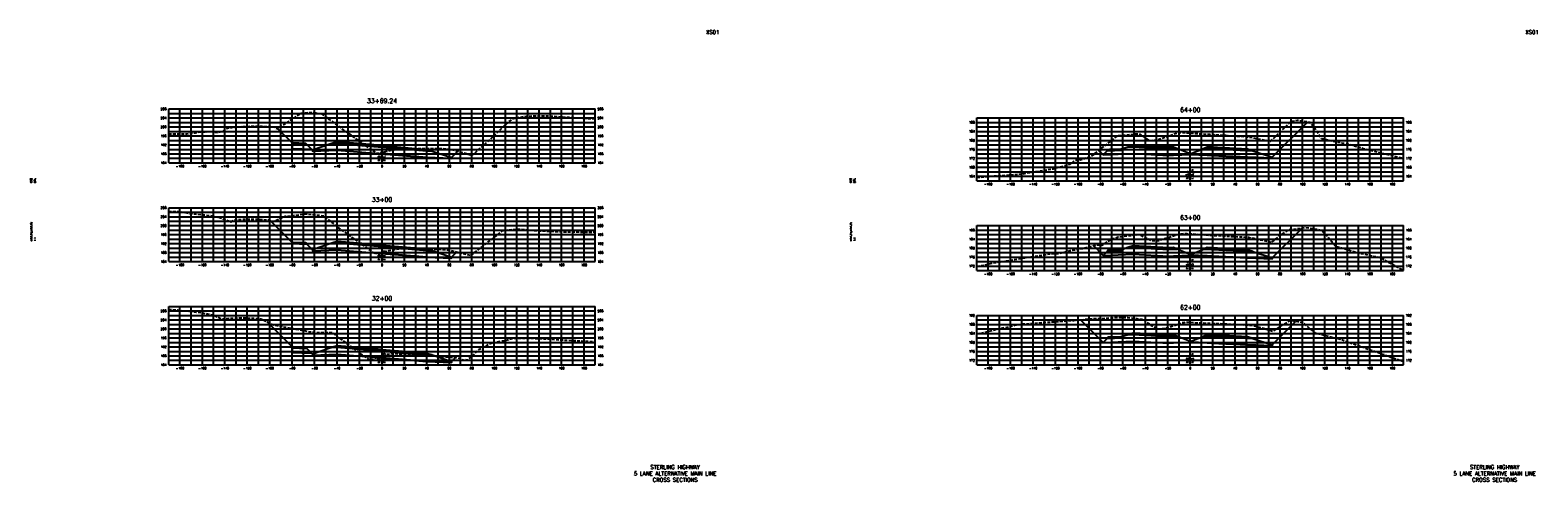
# Model space of a CAD drawing. Extents: x 37 to 10140, y -1968 to 9206.
# Tile 64 of 105: x 37 to 1380, y 6256 to 6658. Entities that reach past the tile are written whole.
import ezdxf
from ezdxf.enums import TextEntityAlignment as Align

# ---------------------------------------------------------------- set-up
doc = ezdxf.new("R2010")
doc.units = 0
doc.header["$LTSCALE"] = 20
doc.header["$MEASUREMENT"] = 0
doc.linetypes.add('HIDDEN_050%', pattern=[0.1875, 0.125, -0.0625])
for name, color, linetype in [('S-AT-TXT175', 6, 'Continuous'), ('S-AT-TXT80', 1, 'Continuous'), ('XDATUM', 3, 'Continuous'), ('XEG', 1, 'HIDDEN_050%'), ('XFG', 2, 'Continuous'), ('XGRID', 251, 'Continuous'), ('XGRIDT', 2, 'Continuous'), ('XREF-BORDER', 7, 'Continuous')]:
    doc.layers.add(name, color=color, linetype=linetype)
doc.styles.add('L100', font='simplex.shx', dxfattribs={"height": 2})
doc.styles.add('L175', font='ROMANSM.shx', dxfattribs={"height": 3.5})
doc.styles.add('L80', font='ROMANSM.shx', dxfattribs={"height": 1.6})

# ---------------------------------------------------------------- blocks, each defined once
blk = doc.blocks.new('03025_00_att1')
at = {"layer": 'S-AT-TXT175', "style": 'L175'}
for tag, p in [('NUM', (32.402, 20.822)), ('LINE1', (30.64, 1.444)), ('LINE2', (30.64, 1.161)), ('LINE3', (30.64, 0.877))]:
    blk.add_attdef(tag, text='', height=0.175, dxfattribs=at).set_placement(p, align=Align.CENTER)
at = {"layer": 'S-AT-TXT80', "style": 'L80'}
for tag, p in [('DESIGNED', (2.094, 14.201)), ('CHECKED', (2.265, 14.201)), ('DRAFTED', (2.436, 14.201)), ('PCTB', (2.094, 11.605)), ('PSCALE', (2.265, 11.605)), ('PVIEW', (2.436, 11.605))]:
    blk.add_attdef(tag, p, '', height=0.08, rotation=90, dxfattribs=at)

msp = doc.modelspace()

# ---------------------------------------------------------------- linework, layer by layer
at = {"layer": 'XDATUM', "flags": 128}
for points in [[(257.3, 6570.4), (270, 6557.8), (270, 6552.8), (287.2, 6552.1), (288, 6551.3), (288, 6550.4), (310, 6551.3), (350, 6548), (390, 6544.6), (412, 6543.8), (412, 6544.6), (417.6, 6550.3)], [(988.6, 6551), (992.4, 6547.1), (1019, 6548.2), (1051, 6546.5), (1055, 6546.7), (1070, 6547.3), (1085, 6546.7), (1089, 6546.5), (1121, 6544.9), (1143, 6544), (1143, 6544.9), (1174.7, 6576.6)], [(250.8, 6488.3), (270, 6469.1), (270, 6464.1), (287.2, 6463.4), (288, 6462.6), (288, 6461.7), (310, 6462.6), (350, 6459.3), (390, 6455.9), (412, 6455.1), (412, 6456), (416.6, 6460.6)], [(983.7, 6466.3), (992.4, 6457.5), (1019, 6458.6), (1051, 6456.9), (1055, 6457.1), (1070, 6457.7), (1085, 6457.1), (1089, 6456.9), (1121, 6455.3), (1143, 6454.4), (1143, 6455.3), (1169.6, 6481.9)], [(247.8, 6398.3), (270, 6376.1), (270, 6371.1), (287.2, 6370.4), (288, 6369.6), (288, 6368.7), (310, 6369.6), (350, 6366.3), (390, 6362.9), (412, 6362.1), (412, 6362.9), (415.5, 6366.4)], [(972.2, 6400.1), (992.4, 6379.9), (1019, 6381), (1051, 6379.3), (1055, 6379.5), (1070, 6380.1), (1085, 6379.5), (1089, 6379.3), (1121, 6377.7), (1143, 6376.8), (1143, 6377.7), (1164.1, 6398.8)]]:
    msp.add_lwpolyline(points, dxfattribs=at)
at = {"layer": 'XEG', "flags": 128}
for points in [[(160, 6565.8), (176.1, 6565.9), (184, 6566.8), (185.6, 6567.2), (189, 6567.7), (197.4, 6567.8), (203.4, 6567.1), (205.8, 6567.7), (208.1, 6568.1), (211.4, 6570.7), (213.9, 6571.1), (217.5, 6571.7), (218.7, 6571.8), (220.1, 6571.7), (220.5, 6572.1), (225.5, 6572.4), (234.7, 6572.6), (239.5, 6572.8), (240.9, 6572.7), (253.4, 6572.1), (253.5, 6572), (255.1, 6571.1), (255.4, 6571), (257.1, 6570.3), (258.9, 6571.4), (277.6, 6584.2), (278.6, 6584.3), (287.9, 6585), (290.3, 6584.7), (295.8, 6583.9), (302.6, 6578.9), (315.3, 6569.6), (332.9, 6557.1), (345.6, 6548.6), (350, 6549.4), (353.3, 6550), (360.5, 6551.6), (363.5, 6552.1), (366.6, 6552.6), (370.3, 6552.7), (373.7, 6552.7), (384.6, 6552.9), (385.8, 6552.9), (387, 6552.9), (398, 6552.7), (402, 6552.7), (406.3, 6552.6), (408.4, 6552.4), (411, 6552.2), (420.5, 6549.5), (430.4, 6546.7), (440.9, 6556), (449.7, 6564), (459.6, 6573.6), (466.7, 6579.5), (473.1, 6580.7), (478.6, 6581.6), (493.1, 6582), (500.1, 6581.7), (532.9, 6579.5), (540, 6579.3)], [(880, 6527), (895.6, 6528.3), (917.4, 6530), (920.6, 6530.2), (929.8, 6531.8), (948.3, 6534.7), (959.6, 6538), (962.9, 6538.8), (963.9, 6539.3), (967.2, 6542.2), (971.2, 6542.3), (972.9, 6542.9), (980, 6545.4), (981.7, 6545.9), (984.2, 6547.6), (1005.5, 6564.2), (1008.6, 6564.5), (1024, 6566), (1026, 6564.8), (1033.1, 6560), (1033.9, 6560), (1040.2, 6560.4), (1044.1, 6561.7), (1057.9, 6566.5), (1058.8, 6566.6), (1061.6, 6567), (1063.1, 6567), (1068.9, 6566.6), (1070, 6566.5), (1078.7, 6565.9), (1081.4, 6565.7), (1087, 6565.4), (1088.3, 6565.3), (1091.2, 6565.1), (1101.5, 6564.5), (1104.2, 6564.3), (1113.1, 6563.8), (1118.8, 6563.5), (1120.7, 6563.3), (1121.8, 6563.1), (1126.4, 6562.2), (1138.2, 6559.9), (1141.4, 6559.3), (1143.6, 6561.2), (1151.7, 6569.3), (1153, 6570.2), (1160, 6577), (1165.4, 6578), (1167.4, 6577.8), (1176.4, 6576.3), (1179.4, 6572.7), (1187, 6561.7), (1196.5, 6559.5), (1205.1, 6557.7), (1208.1, 6557.4), (1224.1, 6552.9), (1260, 6544.1)], [(160, 6496.7), (160.8, 6496.7), (169.6, 6496.5), (180.2, 6494.7), (193.7, 6493.4), (198.3, 6492.9), (205.9, 6490.9), (208.1, 6490.2), (215, 6487.6), (215.2, 6487.5), (217.6, 6488.8), (217.9, 6489), (218, 6489.1), (220.4, 6489.5), (220.4, 6489.5), (220.6, 6489.5), (234.7, 6489.9), (247.7, 6489.3), (248.7, 6489.2), (250.3, 6488.5), (250.4, 6488.4), (250.6, 6488.4), (252.6, 6487.7), (253, 6487.7), (263.8, 6492.4), (265.4, 6492.5), (281.6, 6494.5), (281.7, 6494.5), (297.8, 6492.9), (311.1, 6482.2), (314.8, 6479.5), (323.4, 6473.4), (343.4, 6459.1), (350, 6460.5), (356, 6461.8), (359.7, 6462.6), (361.3, 6462.9), (365.5, 6463.5), (370.9, 6463.5), (372.9, 6463.5), (382, 6463.4), (385.3, 6463.4), (388.4, 6463.4), (397.2, 6463.1), (403, 6462.8), (405.2, 6462.8), (409.2, 6462.4), (410.6, 6462.2), (416.1, 6460.7), (429.1, 6457.4), (454, 6476.6), (457.7, 6479.7), (459.8, 6479.9), (470.4, 6481.1), (470.5, 6481.1), (470.5, 6481.1), (470.5, 6481.1), (470.7, 6481.1), (487.5, 6479.6), (517, 6478.4), (521, 6478.5), (534.6, 6478.1), (540, 6478.4)], [(880, 6447.7), (886.9, 6449.1), (893.4, 6450.7), (897.3, 6451.2), (913.5, 6453.8), (945.3, 6458.9), (953.4, 6459.3), (963, 6461.8), (974, 6463.7), (986.4, 6467), (991.2, 6466.5), (1000, 6472.1), (1005.7, 6473.9), (1015.9, 6475.1), (1024.3, 6476.2), (1030.9, 6473), (1035.4, 6470.7), (1040, 6470.8), (1041.7, 6470.8), (1053.4, 6474.4), (1059.5, 6476.4), (1061.1, 6476.6), (1064, 6477), (1066.9, 6476.9), (1070, 6476.7), (1071.6, 6476.7), (1076.2, 6476.4), (1083.7, 6475.7), (1086.4, 6475.6), (1090.5, 6475.4), (1094.9, 6475.2), (1102.5, 6474.7), (1107.5, 6474.4), (1114.5, 6474.1), (1119, 6473.8), (1122, 6473.6), (1123.8, 6473.2), (1126.5, 6472.8), (1135.9, 6470.7), (1142.4, 6469.1), (1151.4, 6476.1), (1158, 6480.6), (1167.9, 6481.6), (1172.8, 6482.4), (1180, 6481.3), (1186.3, 6480.1), (1192.2, 6474.6), (1199.7, 6465.6), (1206, 6463.8), (1218.5, 6460.1), (1229.4, 6457.6), (1239.2, 6455.7), (1260, 6444.2)], [(160, 6409.6), (167.8, 6408.9), (184.5, 6407), (186.5, 6407), (198.6, 6404.6), (200.5, 6403.9), (202.7, 6403), (207.8, 6400.8), (208.3, 6401), (211, 6401.1), (211.3, 6401.2), (213.5, 6401.5), (225.2, 6401.9), (227.9, 6402), (239.5, 6401.2), (242.1, 6401), (243.7, 6400), (244, 6399.8), (245.9, 6399.3), (253.2, 6395.5), (257.8, 6394.8), (288.6, 6389), (294.4, 6388.7), (305.6, 6388.9), (312.1, 6383.5), (317.6, 6379.8), (325.7, 6373.7), (338.7, 6364.4), (346.7, 6366.8), (350, 6367.8), (355, 6369.5), (358, 6369.9), (360.6, 6370.1), (364.3, 6369.9), (368.2, 6369.8), (374.1, 6369.4), (380.4, 6369.1), (386.1, 6368.7), (392.5, 6368.2), (398.2, 6367.8), (399.8, 6367.6), (405.7, 6367.1), (406.8, 6367), (409, 6366.9), (415.4, 6366.4), (417.7, 6366.3), (420.2, 6365.5), (420.7, 6365.3), (421.2, 6364.7), (423.8, 6364.2), (424.7, 6364.8), (426.6, 6364.3), (426.8, 6364.6), (434.3, 6371.6), (435, 6372.3), (436.7, 6374), (447.3, 6379.4), (460.5, 6382), (463.2, 6382.8), (468.3, 6383.8), (484.4, 6383.6), (492, 6383.4), (511.9, 6382.1), (535.1, 6380.9), (540, 6380.7)], [(880, 6387.5), (913.4, 6395.2), (917, 6395.9), (920.6, 6396.4), (927.4, 6396.9), (955.3, 6398.8), (966.3, 6399.5), (982.6, 6401.2), (990.3, 6401.2), (1005.7, 6402.3), (1014.2, 6402.1), (1019.9, 6401.6), (1027.6, 6400.6), (1035, 6395.4), (1040.7, 6392.2), (1043.3, 6392.1), (1047.4, 6392.5), (1055.8, 6395.1), (1062.8, 6397.6), (1064.6, 6397.8), (1066.4, 6398), (1070, 6397.9), (1070.1, 6397.9), (1073.7, 6397.7), (1079.8, 6397.4), (1086.2, 6397.1), (1090, 6397), (1093.4, 6396.8), (1098.3, 6396.6), (1103.1, 6396.4), (1109.8, 6396.1), (1115.6, 6395.8), (1118.9, 6395.6), (1122.8, 6395.4), (1125.3, 6394.9), (1127.4, 6394.6), (1134.9, 6392.6), (1143.8, 6390), (1152, 6395.4), (1159.1, 6399.6), (1166.1, 6398.5), (1169.5, 6398.1), (1177.5, 6391.5), (1181, 6388.6), (1203.4, 6382.8), (1205.5, 6382.2), (1205.5, 6382.3), (1207.8, 6381.3), (1260, 6363)]]:
    msp.add_lwpolyline(points, dxfattribs=at)
at = {"layer": 'XFG', "flags": 128}
for points in [[(270, 6557.8), (270, 6557.8), (257.3, 6570.4)], [(1143, 6544.9), (1143, 6544.9), (1174.7, 6576.6)], [(270, 6557.8), (270, 6556.8), (283, 6556.3), (282, 6557.3), (281, 6557.3), (281, 6557), (271, 6557.4), (271, 6557.7), (270, 6557.8)], [(270, 6556.8), (270, 6552.8), (287.2, 6552.1), (283, 6556.3), (270, 6556.8)], [(271, 6557.7), (271, 6557.4), (281, 6557), (281, 6557.3), (271, 6557.7)], [(350, 6554), (310, 6557.3), (305.4, 6557.1), (288, 6551.3), (288, 6550.4), (310, 6551.3), (350, 6548)], [(350, 6554.3), (310, 6557.6), (310, 6558.6), (305.4, 6557.1), (310, 6557.3), (350, 6554)], [(350, 6555.3), (310, 6558.6), (310, 6558.3), (350, 6555)], [(350, 6555), (310, 6558.3), (310, 6557.6), (350, 6554.3)], [(350, 6555.3), (390, 6552), (390, 6551.6), (350, 6555)], [(350, 6555), (390, 6551.6), (390, 6551), (350, 6554.3)], [(350, 6554.3), (390, 6551), (390, 6552), (394.6, 6550.5), (390, 6550.6), (350, 6554)], [(1070, 6548), (1058, 6552.8), (1055, 6552.7), (1051, 6552.5), (1019, 6554.2), (1014.4, 6554), (1009, 6552.2), (1009, 6551.2), (996, 6550.7), (992.4, 6547.1), (1019, 6548.2), (1051, 6546.5), (1055, 6546.7), (1070, 6547.3), (1070, 6548)], [(1055, 6553), (1051, 6552.9), (1019, 6554.5), (1019, 6555.5), (1014.4, 6554), (1019, 6554.2), (1051, 6552.5), (1055, 6552.7), (1058, 6552.8), (1055, 6554), (1055, 6553)], [(1055, 6554), (1051, 6553.9), (1019, 6555.5), (1019, 6555.2), (1051, 6553.5), (1055, 6553.7), (1055, 6554)], [(1055, 6553.7), (1051, 6553.5), (1019, 6555.2), (1019, 6554.5), (1051, 6552.9), (1055, 6553), (1055, 6553.7)], [(288, 6551.3), (287.2, 6552.1)], [(350, 6554), (390, 6550.6), (394.6, 6550.5), (412, 6544.6), (412, 6543.8), (390, 6544.6), (350, 6548)], [(412, 6544.6), (412, 6544.6), (417.6, 6550.3)], [(992.4, 6547.1), (992.4, 6547.1), (988.6, 6551)], [(1009, 6552.2), (1008, 6552.2), (1008, 6551.8), (998, 6551.4), (998, 6551.8), (997, 6551.7), (996, 6550.7), (1009, 6551.2), (1009, 6552.2)], [(1008, 6552.2), (998, 6551.8), (998, 6551.4), (1008, 6551.8), (1008, 6552.2)], [(1070, 6548), (1082, 6552.8), (1085, 6552.7), (1089, 6552.5), (1121, 6550.9), (1125.6, 6550.7), (1143, 6544.9), (1143, 6544), (1121, 6544.9), (1089, 6546.5), (1085, 6546.7), (1070, 6547.3)], [(1085, 6554), (1082, 6552.8), (1085, 6552.7), (1089, 6552.5), (1121, 6550.9), (1125.6, 6550.7), (1121, 6552.2), (1121, 6551.2), (1089, 6552.9), (1085, 6553), (1085, 6554)], [(1085, 6554), (1085, 6553.7), (1089, 6553.5), (1121, 6551.9), (1121, 6552.2), (1089, 6553.9), (1085, 6554)], [(1085, 6553.7), (1085, 6553), (1089, 6552.9), (1121, 6551.2), (1121, 6551.9), (1089, 6553.5), (1085, 6553.7)], [(270, 6469.1), (270, 6469.1), (250.8, 6488.3)], [(1143, 6455.3), (1143, 6455.3), (1169.6, 6481.9)], [(270, 6469.1), (270, 6468.1), (283, 6467.6), (282, 6468.6), (281, 6468.6), (281, 6468.3), (271, 6468.7), (271, 6469), (270, 6469.1)], [(270, 6468.1), (270, 6464.1), (287.2, 6463.4), (283, 6467.6), (270, 6468.1)], [(271, 6469), (271, 6468.7), (281, 6468.3), (281, 6468.6), (271, 6469)], [(288, 6462.6), (287.2, 6463.4)], [(350, 6465.3), (310, 6468.6), (305.4, 6468.4), (288, 6462.6), (288, 6461.7), (310, 6462.6), (350, 6459.3)], [(350, 6465.6), (310, 6468.9), (310, 6469.9), (305.4, 6468.4), (310, 6468.6), (350, 6465.3)], [(350, 6466.6), (310, 6469.9), (310, 6469.6), (350, 6466.3)], [(350, 6466.3), (310, 6469.6), (310, 6468.9), (350, 6465.6)], [(350, 6466.6), (390, 6463.3), (390, 6462.9), (350, 6466.3)], [(350, 6466.3), (390, 6462.9), (390, 6462.3), (350, 6465.6)], [(350, 6465.6), (390, 6462.3), (390, 6463.3), (394.6, 6461.8), (390, 6461.9), (350, 6465.3)], [(350, 6465.3), (390, 6461.9), (394.6, 6461.8), (412, 6456), (412, 6455.1), (390, 6455.9), (350, 6459.3)], [(412, 6456), (412, 6456), (416.6, 6460.6)], [(992.4, 6457.5), (992.4, 6457.5), (983.7, 6466.3)], [(1070, 6458.4), (1058, 6463.2), (1055, 6463.1), (1051, 6462.9), (1019, 6464.6), (1014.4, 6464.4), (1009, 6462.6), (1009, 6461.6), (996, 6461.1), (992.4, 6457.5), (1019, 6458.6), (1051, 6456.9), (1055, 6457.1), (1070, 6457.7), (1070, 6458.4)], [(1009, 6462.6), (1008, 6462.6), (1008, 6462.2), (998, 6461.8), (998, 6462.2), (997, 6462.1), (996, 6461.1), (1009, 6461.6), (1009, 6462.6)], [(1008, 6462.6), (998, 6462.2), (998, 6461.8), (1008, 6462.2), (1008, 6462.6)], [(1055, 6463.4), (1051, 6463.3), (1019, 6464.9), (1019, 6465.9), (1014.4, 6464.4), (1019, 6464.6), (1051, 6462.9), (1055, 6463.1), (1058, 6463.2), (1055, 6464.4), (1055, 6463.4)], [(1055, 6464.4), (1051, 6464.3), (1019, 6465.9), (1019, 6465.6), (1051, 6463.9), (1055, 6464.1), (1055, 6464.4)], [(1055, 6464.1), (1051, 6463.9), (1019, 6465.6), (1019, 6464.9), (1051, 6463.3), (1055, 6463.4), (1055, 6464.1)], [(1070, 6458.4), (1082, 6463.2), (1085, 6463.1), (1089, 6462.9), (1121, 6461.3), (1125.6, 6461.1), (1143, 6455.3), (1143, 6454.4), (1121, 6455.3), (1089, 6456.9), (1085, 6457.1), (1070, 6457.7)], [(1085, 6464.4), (1082, 6463.2), (1085, 6463.1), (1089, 6462.9), (1121, 6461.3), (1125.6, 6461.1), (1121, 6462.6), (1121, 6461.6), (1089, 6463.3), (1085, 6463.4), (1085, 6464.4)], [(1085, 6464.4), (1085, 6464.1), (1089, 6463.9), (1121, 6462.3), (1121, 6462.6), (1089, 6464.3), (1085, 6464.4)], [(1085, 6464.1), (1085, 6463.4), (1089, 6463.3), (1121, 6461.6), (1121, 6462.3), (1089, 6463.9), (1085, 6464.1)], [(270, 6376.1), (270, 6376.1), (247.8, 6398.3)], [(992.4, 6379.9), (992.4, 6379.9), (972.2, 6400.1)], [(1143, 6377.7), (1143, 6377.7), (1164.1, 6398.8)], [(1070, 6380.8), (1058, 6385.6), (1055, 6385.5), (1051, 6385.3), (1019, 6387), (1014.4, 6386.8), (1009, 6385), (1009, 6384), (996, 6383.5), (992.4, 6379.9), (1019, 6381), (1051, 6379.3), (1055, 6379.5), (1070, 6380.1), (1070, 6380.8)], [(1009, 6385), (1008, 6385), (1008, 6384.6), (998, 6384.2), (998, 6384.6), (997, 6384.5), (996, 6383.5), (1009, 6384), (1009, 6385)], [(1008, 6385), (998, 6384.6), (998, 6384.2), (1008, 6384.6), (1008, 6385)], [(1055, 6385.8), (1051, 6385.7), (1019, 6387.3), (1019, 6388.3), (1014.4, 6386.8), (1019, 6387), (1051, 6385.3), (1055, 6385.5), (1058, 6385.6), (1055, 6386.8), (1055, 6385.8)], [(1055, 6386.8), (1051, 6386.7), (1019, 6388.3), (1019, 6388), (1051, 6386.3), (1055, 6386.5), (1055, 6386.8)], [(1055, 6386.5), (1051, 6386.3), (1019, 6388), (1019, 6387.3), (1051, 6385.7), (1055, 6385.8), (1055, 6386.5)], [(1070, 6380.8), (1082, 6385.6), (1085, 6385.5), (1089, 6385.3), (1121, 6383.7), (1125.6, 6383.5), (1143, 6377.7), (1143, 6376.8), (1121, 6377.7), (1089, 6379.3), (1085, 6379.5), (1070, 6380.1)], [(1085, 6386.8), (1082, 6385.6), (1085, 6385.5), (1089, 6385.3), (1121, 6383.7), (1125.6, 6383.5), (1121, 6385), (1121, 6384), (1089, 6385.7), (1085, 6385.8), (1085, 6386.8)], [(1085, 6386.8), (1085, 6386.5), (1089, 6386.3), (1121, 6384.7), (1121, 6385), (1089, 6386.7), (1085, 6386.8)], [(1085, 6386.5), (1085, 6385.8), (1089, 6385.7), (1121, 6384), (1121, 6384.7), (1089, 6386.3), (1085, 6386.5)], [(270, 6376.1), (270, 6375.1), (283, 6374.6), (282, 6375.6), (281, 6375.6), (281, 6375.3), (271, 6375.7), (271, 6376), (270, 6376.1)], [(270, 6375.1), (270, 6371.1), (287.2, 6370.4), (283, 6374.6), (270, 6375.1)], [(271, 6376), (271, 6375.7), (281, 6375.3), (281, 6375.6), (271, 6376)], [(288, 6369.6), (287.2, 6370.4)], [(350, 6372.3), (310, 6375.6), (305.4, 6375.4), (288, 6369.6), (288, 6368.7), (310, 6369.6), (350, 6366.3)], [(350, 6372.6), (310, 6375.9), (310, 6376.9), (305.4, 6375.4), (310, 6375.6), (350, 6372.3)], [(350, 6373.6), (310, 6376.9), (310, 6376.6), (350, 6373.3)], [(350, 6373.3), (310, 6376.6), (310, 6375.9), (350, 6372.6)], [(350, 6373.6), (390, 6370.3), (390, 6369.9), (350, 6373.3)], [(350, 6373.3), (390, 6369.9), (390, 6369.3), (350, 6372.6)], [(350, 6372.6), (390, 6369.3), (390, 6370.3), (394.6, 6368.8), (390, 6368.9), (350, 6372.3)], [(350, 6372.3), (390, 6368.9), (394.6, 6368.8), (412, 6362.9), (412, 6362.1), (390, 6362.9), (350, 6366.3)], [(412, 6362.9), (412, 6362.9), (415.5, 6366.4)]]:
    msp.add_lwpolyline(points, dxfattribs=at)
at = {"layer": 'XGRID'}
for p, q in [((160, 6540), (160, 6588)), ((160, 6588), (540, 6588)), ((160, 6584), (540, 6584)), ((170, 6540), (170, 6588)), ((180, 6540), (180, 6588)), ((190, 6540), (190, 6588)), ((200, 6540), (200, 6588)), ((210, 6540), (210, 6588)), ((220, 6540), (220, 6588)), ((230, 6540), (230, 6588)), ((240, 6540), (240, 6588)), ((250, 6540), (250, 6588)), ((260, 6540), (260, 6588)), ((270, 6540), (270, 6588)), ((280, 6540), (280, 6588)), ((290, 6540), (290, 6588)), ((300, 6540), (300, 6588)), ((310, 6540), (310, 6588)), ((320, 6540), (320, 6588)), ((330, 6540), (330, 6588)), ((340, 6540), (340, 6588)), ((350, 6540), (350, 6588)), ((360, 6540), (360, 6588)), ((370, 6540), (370, 6588)), ((380, 6540), (380, 6588)), ((390, 6540), (390, 6588)), ((400, 6540), (400, 6588)), ((410, 6540), (410, 6588)), ((420, 6540), (420, 6588)), ((430, 6540), (430, 6588)), ((440, 6540), (440, 6588)), ((450, 6540), (450, 6588)), ((460, 6540), (460, 6588)), ((470, 6540), (470, 6588)), ((480, 6540), (480, 6588)), ((490, 6540), (490, 6588)), ((500, 6540), (500, 6588)), ((510, 6540), (510, 6588)), ((520, 6540), (520, 6588)), ((530, 6540), (530, 6588)), ((540, 6540), (540, 6588)), ((160, 6580), (540, 6580)), ((160, 6576), (540, 6576)), ((160, 6572), (540, 6572)), ((160, 6568), (540, 6568)), ((880, 6524), (880, 6580)), ((880, 6580), (1260, 6580)), ((880, 6576), (1260, 6576)), ((880, 6572), (1260, 6572)), ((880, 6568), (1260, 6568)), ((890, 6524), (890, 6580)), ((900, 6524), (900, 6580)), ((910, 6524), (910, 6580)), ((920, 6524), (920, 6580)), ((930, 6524), (930, 6580)), ((940, 6524), (940, 6580)), ((950, 6524), (950, 6580)), ((960, 6524), (960, 6580)), ((970, 6524), (970, 6580)), ((980, 6524), (980, 6580)), ((990, 6524), (990, 6580)), ((1000, 6524), (1000, 6580)), ((1010, 6524), (1010, 6580)), ((1020, 6524), (1020, 6580)), ((1030, 6524), (1030, 6580)), ((1040, 6524), (1040, 6580)), ((1050, 6524), (1050, 6580)), ((1060, 6524), (1060, 6580)), ((1070, 6524), (1070, 6580)), ((1080, 6524), (1080, 6580)), ((1090, 6524), (1090, 6580)), ((1100, 6524), (1100, 6580)), ((1110, 6524), (1110, 6580)), ((1120, 6524), (1120, 6580)), ((1130, 6524), (1130, 6580)), ((1140, 6524), (1140, 6580)), ((1150, 6524), (1150, 6580)), ((1160, 6524), (1160, 6580)), ((1170, 6524), (1170, 6580)), ((1180, 6524), (1180, 6580)), ((1190, 6524), (1190, 6580)), ((1200, 6524), (1200, 6580)), ((1210, 6524), (1210, 6580)), ((1220, 6524), (1220, 6580)), ((1230, 6524), (1230, 6580)), ((1240, 6524), (1240, 6580)), ((1250, 6524), (1250, 6580)), ((1260, 6524), (1260, 6580)), ((160, 6564), (540, 6564)), ((160, 6560), (540, 6560)), ((160, 6556), (540, 6556)), ((880, 6564), (1260, 6564)), ((880, 6560), (1260, 6560)), ((880, 6556), (1260, 6556)), ((160, 6552), (540, 6552)), ((160, 6548), (540, 6548)), ((160, 6544), (540, 6544)), ((880, 6552), (1260, 6552)), ((880, 6548), (1260, 6548)), ((880, 6544), (1260, 6544)), ((160, 6540), (540, 6540)), ((880, 6540), (1260, 6540)), ((880, 6536), (1260, 6536)), ((880, 6532), (1260, 6532)), ((880, 6528), (1260, 6528)), ((880, 6524), (1260, 6524)), ((160, 6452), (160, 6500)), ((160, 6500), (540, 6500)), ((160, 6496), (540, 6496)), ((160, 6492), (540, 6492)), ((160, 6488), (540, 6488)), ((170, 6452), (170, 6500)), ((180, 6452), (180, 6500)), ((190, 6452), (190, 6500)), ((200, 6452), (200, 6500)), ((210, 6452), (210, 6500)), ((220, 6452), (220, 6500)), ((230, 6452), (230, 6500)), ((240, 6452), (240, 6500)), ((250, 6452), (250, 6500)), ((260, 6452), (260, 6500)), ((270, 6452), (270, 6500)), ((280, 6452), (280, 6500)), ((290, 6452), (290, 6500)), ((300, 6452), (300, 6500)), ((310, 6452), (310, 6500)), ((320, 6452), (320, 6500)), ((330, 6452), (330, 6500)), ((340, 6452), (340, 6500)), ((350, 6452), (350, 6500)), ((360, 6452), (360, 6500)), ((370, 6452), (370, 6500)), ((380, 6452), (380, 6500)), ((390, 6452), (390, 6500)), ((400, 6452), (400, 6500)), ((410, 6452), (410, 6500)), ((420, 6452), (420, 6500)), ((430, 6452), (430, 6500)), ((440, 6452), (440, 6500)), ((450, 6452), (450, 6500)), ((460, 6452), (460, 6500)), ((470, 6452), (470, 6500)), ((480, 6452), (480, 6500)), ((490, 6452), (490, 6500)), ((500, 6452), (500, 6500)), ((510, 6452), (510, 6500)), ((520, 6452), (520, 6500)), ((530, 6452), (530, 6500)), ((540, 6452), (540, 6500)), ((160, 6484), (540, 6484)), ((160, 6480), (540, 6480)), ((160, 6476), (540, 6476)), ((880, 6444), (880, 6484)), ((880, 6484), (1260, 6484)), ((880, 6480), (1260, 6480)), ((880, 6476), (1260, 6476)), ((890, 6444), (890, 6484)), ((900, 6444), (900, 6484)), ((910, 6444), (910, 6484)), ((920, 6444), (920, 6484)), ((930, 6444), (930, 6484)), ((940, 6444), (940, 6484)), ((950, 6444), (950, 6484)), ((960, 6444), (960, 6484)), ((970, 6444), (970, 6484)), ((980, 6444), (980, 6484)), ((990, 6444), (990, 6484)), ((1000, 6444), (1000, 6484)), ((1010, 6444), (1010, 6484)), ((1020, 6444), (1020, 6484)), ((1030, 6444), (1030, 6484)), ((1040, 6444), (1040, 6484)), ((1050, 6444), (1050, 6484)), ((1060, 6444), (1060, 6484)), ((1070, 6444), (1070, 6484)), ((1080, 6444), (1080, 6484)), ((1090, 6444), (1090, 6484)), ((1100, 6444), (1100, 6484)), ((1110, 6444), (1110, 6484)), ((1120, 6444), (1120, 6484)), ((1130, 6444), (1130, 6484)), ((1140, 6444), (1140, 6484)), ((1150, 6444), (1150, 6484)), ((1160, 6444), (1160, 6484)), ((1170, 6444), (1170, 6484)), ((1180, 6444), (1180, 6484)), ((1190, 6444), (1190, 6484)), ((1200, 6444), (1200, 6484)), ((1210, 6444), (1210, 6484)), ((1220, 6444), (1220, 6484)), ((1230, 6444), (1230, 6484)), ((1240, 6444), (1240, 6484)), ((1250, 6444), (1250, 6484)), ((1260, 6444), (1260, 6484)), ((160, 6472), (540, 6472)), ((160, 6468), (540, 6468)), ((160, 6464), (540, 6464)), ((880, 6472), (1260, 6472)), ((880, 6468), (1260, 6468)), ((880, 6464), (1260, 6464)), ((160, 6460), (540, 6460)), ((160, 6456), (540, 6456)), ((160, 6452), (540, 6452)), ((880, 6460), (1260, 6460)), ((880, 6456), (1260, 6456)), ((880, 6452), (1260, 6452)), ((880, 6448), (1260, 6448)), ((880, 6444), (1260, 6444)), ((160, 6360), (160, 6412)), ((160, 6412), (540, 6412)), ((160, 6408), (540, 6408)), ((170, 6360), (170, 6412)), ((180, 6360), (180, 6412)), ((190, 6360), (190, 6412)), ((200, 6360), (200, 6412)), ((210, 6360), (210, 6412)), ((220, 6360), (220, 6412)), ((230, 6360), (230, 6412)), ((240, 6360), (240, 6412)), ((250, 6360), (250, 6412)), ((260, 6360), (260, 6412)), ((270, 6360), (270, 6412)), ((280, 6360), (280, 6412)), ((290, 6360), (290, 6412)), ((300, 6360), (300, 6412)), ((310, 6360), (310, 6412)), ((320, 6360), (320, 6412)), ((330, 6360), (330, 6412)), ((340, 6360), (340, 6412)), ((350, 6360), (350, 6412)), ((360, 6360), (360, 6412)), ((370, 6360), (370, 6412)), ((380, 6360), (380, 6412)), ((390, 6360), (390, 6412)), ((400, 6360), (400, 6412)), ((410, 6360), (410, 6412)), ((420, 6360), (420, 6412)), ((430, 6360), (430, 6412)), ((440, 6360), (440, 6412)), ((450, 6360), (450, 6412)), ((460, 6360), (460, 6412)), ((470, 6360), (470, 6412)), ((480, 6360), (480, 6412)), ((490, 6360), (490, 6412)), ((500, 6360), (500, 6412)), ((510, 6360), (510, 6412)), ((520, 6360), (520, 6412)), ((530, 6360), (530, 6412)), ((540, 6360), (540, 6412)), ((160, 6404), (540, 6404)), ((160, 6400), (540, 6400)), ((160, 6396), (540, 6396)), ((880, 6360), (880, 6404)), ((880, 6404), (1260, 6404)), ((880, 6400), (1260, 6400)), ((880, 6396), (1260, 6396)), ((890, 6360), (890, 6404)), ((900, 6360), (900, 6404)), ((910, 6360), (910, 6404)), ((920, 6360), (920, 6404)), ((930, 6360), (930, 6404)), ((940, 6360), (940, 6404)), ((950, 6360), (950, 6404)), ((960, 6360), (960, 6404)), ((970, 6360), (970, 6404)), ((980, 6360), (980, 6404)), ((990, 6360), (990, 6404)), ((1000, 6360), (1000, 6404)), ((1010, 6360), (1010, 6404)), ((1020, 6360), (1020, 6404)), ((1030, 6360), (1030, 6404)), ((1040, 6360), (1040, 6404)), ((1050, 6360), (1050, 6404)), ((1060, 6360), (1060, 6404)), ((1070, 6360), (1070, 6404)), ((1080, 6360), (1080, 6404)), ((1090, 6360), (1090, 6404)), ((1100, 6360), (1100, 6404)), ((1110, 6360), (1110, 6404)), ((1120, 6360), (1120, 6404)), ((1130, 6360), (1130, 6404)), ((1140, 6360), (1140, 6404)), ((1150, 6360), (1150, 6404)), ((1160, 6360), (1160, 6404)), ((1170, 6360), (1170, 6404)), ((1180, 6360), (1180, 6404)), ((1190, 6360), (1190, 6404)), ((1200, 6360), (1200, 6404)), ((1210, 6360), (1210, 6404)), ((1220, 6360), (1220, 6404)), ((1230, 6360), (1230, 6404)), ((1240, 6360), (1240, 6404)), ((1250, 6360), (1250, 6404)), ((1260, 6360), (1260, 6404)), ((160, 6392), (540, 6392)), ((160, 6388), (540, 6388)), ((160, 6384), (540, 6384)), ((160, 6380), (540, 6380)), ((880, 6392), (1260, 6392)), ((880, 6388), (1260, 6388)), ((880, 6384), (1260, 6384)), ((880, 6380), (1260, 6380)), ((160, 6376), (540, 6376)), ((160, 6372), (540, 6372)), ((160, 6368), (540, 6368)), ((880, 6376), (1260, 6376)), ((880, 6372), (1260, 6372)), ((880, 6368), (1260, 6368)), ((160, 6364), (540, 6364)), ((160, 6360), (540, 6360)), ((880, 6364), (1260, 6364)), ((880, 6360), (1260, 6360))]:
    msp.add_line(p, q, dxfattribs=at)

# ---------------------------------------------------------------- block references
at = {"layer": 'XREF-BORDER'}
ref = msp.add_blockref('03025_00_att1', (-3.6, 6238.2), dxfattribs=dict(at, xscale=20, yscale=20, zscale=20))
ref.add_attrib('LINE1', 'STERLING HIGHWAY', dxfattribs={"layer": 'S-AT-TXT175', "height": 3.5, "style": 'L175'}).set_placement((611.1, 6267.1), align=Align.CENTER)
ref.add_attrib('LINE2', '5 LANE ALTERNATIVE MAIN LINE', dxfattribs={"layer": 'S-AT-TXT175', "height": 3.5, "style": 'L175'}).set_placement((611.1, 6261.4), align=Align.CENTER)
ref.add_attrib('LINE3', 'CROSS SECTIONS', dxfattribs={"layer": 'S-AT-TXT175', "height": 3.5, "style": 'L175'}).set_placement((611.1, 6255.8), align=Align.CENTER)
ref.add_attrib('NUM', 'XS01', dxfattribs={"layer": 'S-AT-TXT175', "height": 3.5, "style": 'L175'}).set_placement((644.5, 6654.7), align=Align.CENTER)
ref.add_attrib('DESIGNED', 'CAB', (38.3, 6522.2), dxfattribs={"layer": 'S-AT-TXT80', "height": 1.6, "rotation": 90, "style": 'L80'})
ref.add_attrib('CHECKED', 'DRL', (41.7, 6522.2), dxfattribs={"layer": 'S-AT-TXT80', "height": 1.6, "rotation": 90, "style": 'L80'})
ref.add_attrib('PCTB', 'adot_hs,adot_fs', (38.3, 6470.3), dxfattribs={"layer": 'S-AT-TXT80', "height": 1.6, "rotation": 90, "style": 'L80'})
ref.add_attrib('PSCALE', '1:1', (41.7, 6470.3), dxfattribs={"layer": 'S-AT-TXT80', "height": 1.6, "rotation": 90, "style": 'L80'})
ref = msp.add_blockref('03025_00_att1', (726.4, 6238.2), dxfattribs=dict(at, xscale=20, yscale=20, zscale=20))
ref.add_attrib('LINE1', 'STERLING HIGHWAY', dxfattribs={"layer": 'S-AT-TXT175', "height": 3.5, "style": 'L175'}).set_placement((1341.1, 6267.1), align=Align.CENTER)
ref.add_attrib('LINE2', '5 LANE ALTERNATIVE MAIN LINE', dxfattribs={"layer": 'S-AT-TXT175', "height": 3.5, "style": 'L175'}).set_placement((1341.1, 6261.4), align=Align.CENTER)
ref.add_attrib('LINE3', 'CROSS SECTIONS', dxfattribs={"layer": 'S-AT-TXT175', "height": 3.5, "style": 'L175'}).set_placement((1341.1, 6255.8), align=Align.CENTER)
ref.add_attrib('NUM', 'XS01', dxfattribs={"layer": 'S-AT-TXT175', "height": 3.5, "style": 'L175'}).set_placement((1374.5, 6654.7), align=Align.CENTER)
ref.add_attrib('DESIGNED', 'CAB', (768.3, 6522.2), dxfattribs={"layer": 'S-AT-TXT80', "height": 1.6, "rotation": 90, "style": 'L80'})
ref.add_attrib('CHECKED', 'DRL', (771.7, 6522.2), dxfattribs={"layer": 'S-AT-TXT80', "height": 1.6, "rotation": 90, "style": 'L80'})
ref.add_attrib('PCTB', 'adot_hs,adot_fs', (768.3, 6470.3), dxfattribs={"layer": 'S-AT-TXT80', "height": 1.6, "rotation": 90, "style": 'L80'})
ref.add_attrib('PSCALE', '1:1', (771.7, 6470.3), dxfattribs={"layer": 'S-AT-TXT80', "height": 1.6, "rotation": 90, "style": 'L80'})

# ---------------------------------------------------------------- texts
at = {"layer": 'XGRIDT', "style": 'L100'}
for s, p in [('33+69.24', (350, 6592)), ('64+00', (1070, 6584)), ('33+00', (350, 6504)), ('63+00', (1070, 6488)), ('32+00', (350, 6416)), ('62+00', (1070, 6408))]:
    msp.add_text(s, height=4, dxfattribs=at).set_placement(p, align=Align.BOTTOM_CENTER)
for s, p in [('208', (158, 6588)), ('204', (158, 6580)), ('200', (158, 6572)), ('188', (878, 6576)), ('184', (878, 6568)), ('196', (158, 6564)), ('192', (158, 6556)), ('180', (878, 6560)), ('188', (158, 6548)), ('184', (158, 6540)), ('176', (878, 6552)), ('172', (878, 6544)), ('168', (878, 6536)), ('164', (878, 6528)), ('208', (158, 6500)), ('204', (158, 6492)), ('200', (158, 6484)), ('196', (158, 6476)), ('188', (878, 6480)), ('192', (158, 6468)), ('188', (158, 6460)), ('184', (878, 6472)), ('180', (878, 6464)), ('184', (158, 6452)), ('176', (878, 6456)), ('172', (878, 6448)), ('208', (158, 6408)), ('204', (158, 6400)), ('200', (158, 6392)), ('192', (878, 6404)), ('188', (878, 6396)), ('196', (158, 6384)), ('184', (878, 6388)), ('180', (878, 6380)), ('192', (158, 6376)), ('188', (158, 6368)), ('176', (878, 6372)), ('184', (158, 6360)), ('172', (878, 6364))]:
    msp.add_text(s, height=2, dxfattribs=at).set_placement(p, align=Align.MIDDLE_RIGHT)
for s, p in [('208', (542, 6588)), ('204', (542, 6580)), ('200', (542, 6572)), ('188', (1262, 6576)), ('184', (1262, 6568)), ('196', (542, 6564)), ('192', (542, 6556)), ('180', (1262, 6560)), ('188', (542, 6548)), ('184', (542, 6540)), ('176', (1262, 6552)), ('172', (1262, 6544)), ('168', (1262, 6536)), ('164', (1262, 6528)), ('208', (542, 6500)), ('204', (542, 6492)), ('200', (542, 6484)), ('196', (542, 6476)), ('188', (1262, 6480)), ('192', (542, 6468)), ('188', (542, 6460)), ('184', (1262, 6472)), ('180', (1262, 6464)), ('184', (542, 6452)), ('176', (1262, 6456)), ('172', (1262, 6448)), ('208', (542, 6408)), ('204', (542, 6400)), ('200', (542, 6392)), ('192', (1262, 6404)), ('188', (1262, 6396)), ('196', (542, 6384)), ('184', (1262, 6388)), ('180', (1262, 6380)), ('192', (542, 6376)), ('188', (542, 6368)), ('176', (1262, 6372)), ('184', (542, 6360)), ('172', (1262, 6364))]:
    msp.add_text(s, height=2, dxfattribs=at).set_placement(p, align=Align.MIDDLE_LEFT)
for s, p in [('188.7', (349, 6541)), ('183.3', (1069, 6525)), ('188.2', (349, 6453)), ('186.4', (1069, 6445)), ('187.9', (349, 6361)), ('188.9', (1069, 6361))]:
    msp.add_text(s, height=2, rotation=90, dxfattribs=at).set_placement(p, align=Align.BOTTOM_LEFT)
for s, p in [('191.65', (351, 6541)), ('176.94', (1071, 6525)), ('191.31', (351, 6453)), ('180.14', (1071, 6445)), ('190.80', (351, 6361)), ('183.34', (1071, 6361))]:
    msp.add_text(s, height=2, rotation=90, dxfattribs=at).set_placement(p, align=Align.TOP_LEFT)
for s, p in [('-180', (170, 6538)), ('-160', (190, 6538)), ('-140', (210, 6538)), ('-120', (230, 6538)), ('-100', (250, 6538)), ('-80', (270, 6538)), ('-60', (290, 6538)), ('-40', (310, 6538)), ('-20', (330, 6538)), ('0', (350, 6538)), ('20', (370, 6538)), ('40', (390, 6538)), ('60', (410, 6538)), ('80', (430, 6538)), ('100', (450, 6538)), ('120', (470, 6538)), ('140', (490, 6538)), ('160', (510, 6538)), ('180', (530, 6538)), ('-180', (890, 6522)), ('-160', (910, 6522)), ('-140', (930, 6522)), ('-120', (950, 6522)), ('-100', (970, 6522)), ('-80', (990, 6522)), ('-60', (1010, 6522)), ('-40', (1030, 6522)), ('-20', (1050, 6522)), ('0', (1070, 6522)), ('20', (1090, 6522)), ('40', (1110, 6522)), ('60', (1130, 6522)), ('80', (1150, 6522)), ('100', (1170, 6522)), ('120', (1190, 6522)), ('140', (1210, 6522)), ('160', (1230, 6522)), ('180', (1250, 6522)), ('-180', (170, 6450)), ('-160', (190, 6450)), ('-140', (210, 6450)), ('-120', (230, 6450)), ('-100', (250, 6450)), ('-80', (270, 6450)), ('-60', (290, 6450)), ('-40', (310, 6450)), ('-20', (330, 6450)), ('0', (350, 6450)), ('20', (370, 6450)), ('40', (390, 6450)), ('60', (410, 6450)), ('80', (430, 6450)), ('100', (450, 6450)), ('120', (470, 6450)), ('140', (490, 6450)), ('160', (510, 6450)), ('180', (530, 6450)), ('-180', (890, 6442)), ('-160', (910, 6442)), ('-140', (930, 6442)), ('-120', (950, 6442)), ('-100', (970, 6442)), ('-80', (990, 6442)), ('-60', (1010, 6442)), ('-40', (1030, 6442)), ('-20', (1050, 6442)), ('0', (1070, 6442)), ('20', (1090, 6442)), ('40', (1110, 6442)), ('60', (1130, 6442)), ('80', (1150, 6442)), ('100', (1170, 6442)), ('120', (1190, 6442)), ('140', (1210, 6442)), ('160', (1230, 6442)), ('180', (1250, 6442)), ('-180', (170, 6358)), ('-160', (190, 6358)), ('-140', (210, 6358)), ('-120', (230, 6358)), ('-100', (250, 6358)), ('-80', (270, 6358)), ('-60', (290, 6358)), ('-40', (310, 6358)), ('-20', (330, 6358)), ('0', (350, 6358)), ('20', (370, 6358)), ('40', (390, 6358)), ('60', (410, 6358)), ('80', (430, 6358)), ('100', (450, 6358)), ('120', (470, 6358)), ('140', (490, 6358)), ('160', (510, 6358)), ('180', (530, 6358)), ('-180', (890, 6358)), ('-160', (910, 6358)), ('-140', (930, 6358)), ('-120', (950, 6358)), ('-100', (970, 6358)), ('-80', (990, 6358)), ('-60', (1010, 6358)), ('-40', (1030, 6358)), ('-20', (1050, 6358)), ('0', (1070, 6358)), ('20', (1090, 6358)), ('40', (1110, 6358)), ('60', (1130, 6358)), ('80', (1150, 6358)), ('100', (1170, 6358)), ('120', (1190, 6358)), ('140', (1210, 6358)), ('160', (1230, 6358)), ('180', (1250, 6358))]:
    msp.add_text(s, height=2, dxfattribs=at).set_placement(p, align=Align.TOP_CENTER)

doc.saveas('drawing.dxf')
